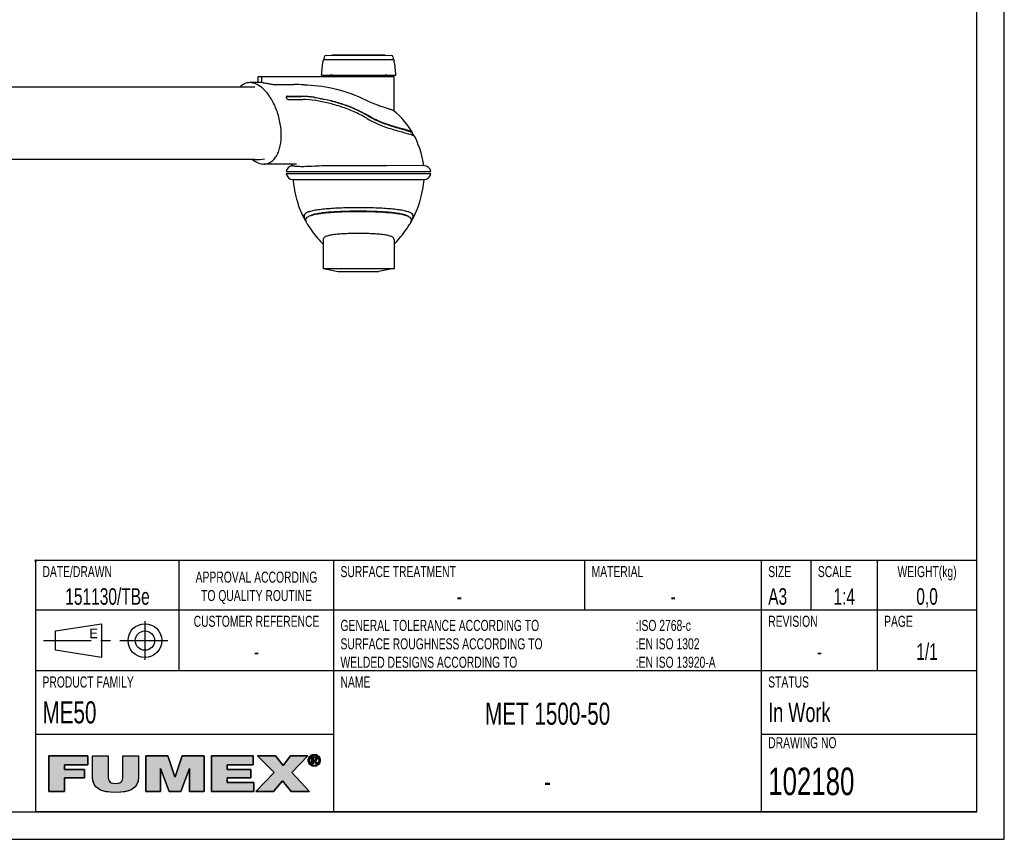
# Model space of a CAD drawing. Extents: x 0 to 420, y 0 to 297.
# Tile 6 of 7: x 242 to 420, y 0 to 148. Entities that reach past the tile are written whole.
import ezdxf

# ---------------------------------------------------------------- set-up
doc = ezdxf.new("R2010")
doc.units = 0
doc.header["$LTSCALE"] = 23.1
doc.linetypes.add('CENTER', pattern=[0.6, 0.375, -0.075, 0.075, -0.075])
doc.layers.get('0').update_dxf_attribs({"linetype": 'CONTINUOUS'})
for name, color, linetype in [('102162_DXF_CONTINUOUS_LINE', 7, 'CONTINUOUS'), ('102180_DXF_CONTINUOUS_LINE', 7, 'CONTINUOUS'), ('102180_DXF_FORMAT', 7, 'CONTINUOUS'), ('102200_DXF_CONTINUOUS_LINE', 7, 'CONTINUOUS'), ('105-5481_DXF_CONTINUOUS_LI', 7, 'CONTINUOUS')]:
    doc.layers.add(name, color=color, linetype=linetype)
doc.styles.get("Standard").update_dxf_attribs({"font": 'txt', "width": 0.7})
doc.styles.add('TEXTSTYLE_2', font='txt', dxfattribs={"width": 0.7})
doc.styles.add('TEXTSTYLE_3', font='txt')

# ---------------------------------------------------------------- blocks, each defined once
blk = doc.blocks.new('FUMEX_LOGO_BL1', base_point=(271.47, 11.94))
at = {"layer": '102180_DXF_FORMAT', "linetype": 'CONTINUOUS'}
for points in [[(249.69, 8.65), (246.89, 8.65), (246.89, 15.14), (253.91, 15.14), (253.91, 13.48), (249.69, 13.48), (249.69, 12.67), (253.32, 12.67), (253.32, 11.12), (249.69, 11.12)], [(263.1, 15.14), (263.1, 11.16), (263.06, 10.66), (262.95, 10.23), (262.77, 9.85), (262.52, 9.52), (262.19, 9.24), (261.79, 8.99), (261.28, 8.79), (260.65, 8.63), (259.88, 8.53), (258.96, 8.5), (258.04, 8.53), (257.27, 8.63), (256.64, 8.79), (256.13, 8.99), (255.72, 9.24), (255.39, 9.53), (255.14, 9.86), (254.96, 10.23), (254.85, 10.66), (254.81, 11.16), (254.81, 15.14), (257.61, 15.14), (257.61, 11.61), (257.62, 11.18), (257.68, 10.85), (257.79, 10.6), (257.96, 10.4), (258.19, 10.25), (258.53, 10.15), (258.97, 10.11), (259.41, 10.15), (259.73, 10.25), (259.97, 10.4), (260.13, 10.6), (260.23, 10.86), (260.29, 11.19), (260.3, 11.61), (260.3, 15.14)], [(267.08, 8.65), (264.43, 8.65), (264.43, 15.14), (268.41, 15.14), (269.71, 11.32), (269.74, 11.32), (271.04, 15.14), (275.02, 15.14), (275.02, 8.65), (272.37, 8.65), (272.37, 12.82), (272.35, 12.82), (270.77, 8.65), (268.68, 8.65), (267.1, 12.82), (267.08, 12.82)], [(284.04, 8.65), (276.37, 8.65), (276.37, 15.14), (283.9, 15.14), (283.9, 13.48), (279.17, 13.48), (279.17, 12.67), (283.46, 12.67), (283.46, 11.12), (279.17, 11.12), (279.17, 10.31), (284.04, 10.31)], [(287.6, 8.65), (284.39, 8.65), (287.68, 12.11), (284.68, 15.14), (287.97, 15.14), (289.34, 13.38), (290.69, 15.14), (293.8, 15.14), (290.89, 12.09), (294.13, 8.65), (290.76, 8.65), (289.2, 10.59)], [(294.32, 14.93), (294.24, 14.82), (294.17, 14.71), (294.13, 14.58), (294.1, 14.45), (294.09, 14.31), (293.88, 14.15), (293.87, 14.31), (293.88, 14.48), (293.92, 14.63), (293.98, 14.78), (294.06, 14.92), (294.36, 14.97)], [(294.1, 14.17), (294.13, 14.04), (294.17, 13.91), (294.24, 13.8), (294.32, 13.7), (294.16, 13.58), (294.06, 13.71), (293.98, 13.84), (293.92, 13.99), (293.88, 14.15), (294.09, 14.31)], [(294.47, 15.06), (294.36, 14.97), (294.06, 14.92), (294.16, 15.04), (294.58, 15.12)], [(294.7, 15.17), (294.58, 15.12), (294.16, 15.04), (294.27, 15.15), (294.83, 15.2)], [(294.96, 15.21), (294.83, 15.2), (294.27, 15.15), (294.34, 15.2), (295.44, 15.28), (295.58, 15.2), (295.65, 15.15), (295.76, 15.04), (295.86, 14.92), (295.94, 14.78), (296, 14.63), (296.04, 14.48), (296.05, 14.31), (296.04, 14.15), (296, 13.99), (295.94, 13.84), (295.86, 13.71), (295.76, 13.58), (295.65, 13.47), (295.58, 13.42), (295.44, 13.34), (295.29, 13.28), (295.13, 13.25), (294.8, 13.25), (294.64, 13.28), (294.48, 13.34), (294.41, 13.38), (294.96, 13.42), (295.1, 13.43), (295.22, 13.45), (295.35, 13.5), (295.46, 13.57), (295.56, 13.65), (295.6, 13.7), (295.68, 13.8), (295.75, 13.91), (295.79, 14.04), (295.82, 14.17), (295.83, 14.31), (295.82, 14.45), (295.79, 14.58), (295.75, 14.71), (295.68, 14.82), (295.6, 14.93), (295.56, 14.97), (295.46, 15.05), (295.34, 15.12), (295.22, 15.17), (295.1, 15.2)], [(294.96, 15.39), (295.13, 15.37), (295.29, 15.34), (295.44, 15.28), (294.34, 15.2), (294.48, 15.28), (294.64, 15.34), (294.8, 15.37)], [(294.74, 14.77), (294.55, 13.69), (294.55, 14.93), (295.02, 14.93), (295.02, 14.93), (295.13, 14.92), (295.21, 14.91), (295.28, 14.89), (295.33, 14.86), (295.38, 14.82), (295.4, 14.8), (295.41, 14.77), (295.44, 14.72), (295.45, 14.66), (295.46, 14.58), (295.45, 14.5), (295.43, 14.44), (295.41, 14.39), (295.09, 14.39), (295.13, 14.4), (295.16, 14.41), (295.19, 14.43), (295.21, 14.44), (295.23, 14.46), (295.24, 14.49), (295.25, 14.52), (295.26, 14.55), (295.26, 14.59), (295.26, 14.62), (295.25, 14.65), (295.24, 14.68), (295.23, 14.7), (295.21, 14.72), (295.18, 14.73), (295.15, 14.75), (295.12, 14.76), (295.08, 14.77), (295.03, 14.77), (294.99, 14.77), (294.86, 14.77)], [(294.96, 14.39), (294.98, 14.39), (295.04, 14.39), (295.09, 14.39), (295.41, 14.39), (294.74, 14.23), (294.74, 13.69), (294.55, 13.69), (294.74, 14.77), (294.74, 14.58), (294.74, 14.39), (294.85, 14.39)], [(295.14, 14.24), (295.49, 13.69), (295.28, 13.69), (294.95, 14.23), (294.74, 14.23), (295.41, 14.39), (295.37, 14.34), (295.33, 14.3), (295.27, 14.27), (295.21, 14.25)], [(294.36, 13.65), (294.46, 13.57), (294.27, 13.47), (294.16, 13.58), (294.32, 13.7)], [(294.58, 13.5), (294.7, 13.45), (294.41, 13.38), (294.27, 13.47), (294.46, 13.57)]]:
    blk.add_hatch(color=7, dxfattribs=at).paths.add_polyline_path(points)
at = {"layer": '102180_DXF_FORMAT', "color": 7, "linetype": 'CONTINUOUS'}
for p, q in [((253.91, 15.14), (246.89, 15.14)), ((246.89, 15.14), (246.89, 8.65)), ((253.91, 15.14), (246.89, 15.14)), ((246.89, 15.14), (246.89, 8.65)), ((253.91, 13.48), (253.91, 15.14)), ((253.91, 13.48), (253.91, 15.14)), ((268.41, 15.14), (264.43, 15.14)), ((264.43, 15.14), (264.43, 8.65)), ((268.41, 15.14), (264.43, 15.14)), ((264.43, 15.14), (264.43, 8.65)), ((269.71, 11.32), (268.41, 15.14)), ((269.71, 11.32), (268.41, 15.14)), ((271.04, 15.14), (269.74, 11.32)), ((271.04, 15.14), (269.74, 11.32)), ((275.02, 15.14), (271.04, 15.14)), ((275.02, 15.14), (271.04, 15.14)), ((275.02, 8.65), (275.02, 15.14)), ((275.02, 8.65), (275.02, 15.14)), ((283.9, 15.14), (276.37, 15.14)), ((276.37, 15.14), (276.37, 8.65)), ((283.9, 15.14), (276.37, 15.14)), ((276.37, 15.14), (276.37, 8.65)), ((283.9, 13.48), (283.9, 15.14)), ((283.9, 13.48), (283.9, 15.14)), ((287.97, 15.14), (284.68, 15.14)), ((284.68, 15.14), (287.68, 12.11)), ((287.97, 15.14), (284.68, 15.14)), ((284.68, 15.14), (287.68, 12.11)), ((289.34, 13.38), (287.97, 15.14)), ((289.34, 13.38), (287.97, 15.14)), ((290.69, 15.14), (289.34, 13.38)), ((290.69, 15.14), (289.34, 13.38)), ((293.8, 15.14), (290.69, 15.14)), ((293.8, 15.14), (290.69, 15.14)), ((290.89, 12.09), (293.8, 15.14)), ((290.89, 12.09), (293.8, 15.14)), ((249.69, 12.67), (249.69, 13.48)), ((249.69, 13.48), (253.91, 13.48)), ((249.69, 12.67), (249.69, 13.48)), ((249.69, 13.48), (253.91, 13.48)), ((253.32, 12.67), (249.69, 12.67)), ((253.32, 12.67), (249.69, 12.67)), ((253.32, 11.12), (253.32, 12.67)), ((253.32, 11.12), (253.32, 12.67)), ((267.08, 8.65), (267.08, 12.82)), ((267.08, 12.82), (267.1, 12.82)), ((267.08, 8.65), (267.08, 12.82)), ((267.08, 12.82), (267.1, 12.82)), ((267.1, 12.82), (268.68, 8.65)), ((267.1, 12.82), (268.68, 8.65)), ((270.77, 8.65), (272.35, 12.82)), ((270.77, 8.65), (272.35, 12.82)), ((272.35, 12.82), (272.37, 12.82)), ((272.35, 12.82), (272.37, 12.82)), ((272.37, 12.82), (272.37, 8.65)), ((272.37, 12.82), (272.37, 8.65)), ((279.17, 12.67), (279.17, 13.48)), ((279.17, 13.48), (283.9, 13.48)), ((279.17, 12.67), (279.17, 13.48)), ((279.17, 13.48), (283.9, 13.48)), ((283.46, 12.67), (279.17, 12.67)), ((283.46, 12.67), (279.17, 12.67)), ((283.46, 11.12), (283.46, 12.67)), ((283.46, 11.12), (283.46, 12.67)), ((249.69, 8.65), (249.69, 11.12)), ((249.69, 11.12), (253.32, 11.12)), ((249.69, 8.65), (249.69, 11.12)), ((249.69, 11.12), (253.32, 11.12)), ((269.74, 11.32), (269.71, 11.32)), ((269.74, 11.32), (269.71, 11.32)), ((279.17, 10.31), (279.17, 11.12)), ((279.17, 11.12), (283.46, 11.12)), ((279.17, 10.31), (279.17, 11.12)), ((279.17, 11.12), (283.46, 11.12)), ((287.68, 12.11), (284.39, 8.65)), ((287.68, 12.11), (284.39, 8.65)), ((294.13, 8.65), (290.89, 12.09)), ((294.13, 8.65), (290.89, 12.09)), ((284.04, 10.31), (279.17, 10.31)), ((284.04, 10.31), (279.17, 10.31)), ((284.04, 8.65), (284.04, 10.31)), ((284.04, 8.65), (284.04, 10.31)), ((287.6, 8.65), (289.2, 10.59)), ((287.6, 8.65), (289.2, 10.59)), ((289.2, 10.59), (290.76, 8.65)), ((289.2, 10.59), (290.76, 8.65)), ((246.89, 8.65), (249.69, 8.65)), ((246.89, 8.65), (249.69, 8.65)), ((264.43, 8.65), (267.08, 8.65)), ((264.43, 8.65), (267.08, 8.65)), ((268.68, 8.65), (270.77, 8.65)), ((268.68, 8.65), (270.77, 8.65)), ((272.37, 8.65), (275.02, 8.65)), ((272.37, 8.65), (275.02, 8.65)), ((276.37, 8.65), (284.04, 8.65)), ((276.37, 8.65), (284.04, 8.65)), ((284.39, 8.65), (287.6, 8.65)), ((284.39, 8.65), (287.6, 8.65)), ((290.76, 8.65), (294.13, 8.65)), ((290.76, 8.65), (294.13, 8.65))]:
    blk.add_line(p, q, dxfattribs=at)
for points in [[(249.69, 8.65), (246.89, 8.65), (246.89, 15.14), (253.91, 15.14), (253.91, 13.48), (249.69, 13.48), (249.69, 12.67), (253.32, 12.67), (253.32, 11.12), (249.69, 11.12), (249.69, 8.65)], [(263.1, 15.14), (263.1, 11.16), (263.06, 10.66), (262.95, 10.23), (262.77, 9.85), (262.52, 9.52), (262.19, 9.24), (261.79, 8.99), (261.28, 8.79), (260.65, 8.63), (259.88, 8.53), (258.96, 8.5), (258.04, 8.53), (257.27, 8.63), (256.64, 8.79), (256.13, 8.99), (255.72, 9.24), (255.39, 9.53), (255.14, 9.86), (254.96, 10.23), (254.85, 10.66), (254.81, 11.16), (254.81, 15.14), (257.61, 15.14), (257.61, 11.61), (257.62, 11.18), (257.68, 10.85), (257.79, 10.6), (257.96, 10.4), (258.19, 10.25), (258.53, 10.15), (258.97, 10.11), (259.41, 10.15), (259.73, 10.25), (259.97, 10.4), (260.13, 10.6), (260.23, 10.86), (260.29, 11.19), (260.3, 11.61), (260.3, 15.14), (263.1, 15.14)], [(267.08, 8.65), (264.43, 8.65), (264.43, 15.14), (268.41, 15.14), (269.71, 11.32), (269.74, 11.32), (271.04, 15.14), (275.02, 15.14), (275.02, 8.65), (272.37, 8.65), (272.37, 12.82), (272.35, 12.82), (270.77, 8.65), (268.68, 8.65), (267.1, 12.82), (267.08, 12.82), (267.08, 8.65)], [(284.04, 8.65), (276.37, 8.65), (276.37, 15.14), (283.9, 15.14), (283.9, 13.48), (279.17, 13.48), (279.17, 12.67), (283.46, 12.67), (283.46, 11.12), (279.17, 11.12), (279.17, 10.31), (284.04, 10.31), (284.04, 8.65)], [(287.6, 8.65), (284.39, 8.65), (287.68, 12.11), (284.68, 15.14), (287.97, 15.14), (289.34, 13.38), (290.69, 15.14), (293.8, 15.14), (290.89, 12.09), (294.13, 8.65), (290.76, 8.65), (289.2, 10.59), (287.6, 8.65)], [(294.32, 14.93), (294.24, 14.82), (294.17, 14.71), (294.13, 14.58), (294.1, 14.45), (294.09, 14.31), (293.88, 14.15), (293.87, 14.31), (293.88, 14.48), (293.92, 14.63), (293.98, 14.78), (294.06, 14.92), (294.36, 14.97), (294.32, 14.93)], [(294.1, 14.17), (294.13, 14.04), (294.17, 13.91), (294.24, 13.8), (294.32, 13.7), (294.16, 13.58), (294.06, 13.71), (293.98, 13.84), (293.92, 13.99), (293.88, 14.15), (294.09, 14.31), (294.1, 14.17)], [(294.47, 15.06), (294.36, 14.97), (294.06, 14.92), (294.16, 15.04), (294.58, 15.12), (294.47, 15.06)], [(294.7, 15.17), (294.58, 15.12), (294.16, 15.04), (294.27, 15.15), (294.83, 15.2), (294.7, 15.17)], [(294.96, 15.21), (294.83, 15.2), (294.27, 15.15), (294.34, 15.2), (295.44, 15.28), (295.58, 15.2), (295.65, 15.15), (295.76, 15.04), (295.86, 14.92), (295.94, 14.78), (296, 14.63), (296.04, 14.48), (296.05, 14.31), (296.04, 14.15), (296, 13.99), (295.94, 13.84), (295.86, 13.71), (295.76, 13.58), (295.65, 13.47), (295.58, 13.42), (295.44, 13.34), (295.29, 13.28), (295.13, 13.25), (294.8, 13.25), (294.64, 13.28), (294.48, 13.34), (294.41, 13.38), (294.96, 13.42), (295.1, 13.43), (295.22, 13.45), (295.35, 13.5), (295.46, 13.57), (295.56, 13.65), (295.6, 13.7), (295.68, 13.8), (295.75, 13.91), (295.79, 14.04), (295.82, 14.17), (295.83, 14.31), (295.82, 14.45), (295.79, 14.58), (295.75, 14.71), (295.68, 14.82), (295.6, 14.93), (295.56, 14.97), (295.46, 15.05), (295.34, 15.12), (295.22, 15.17), (295.1, 15.2), (294.96, 15.21)], [(294.96, 15.39), (295.13, 15.37), (295.29, 15.34), (295.44, 15.28), (294.34, 15.2), (294.48, 15.28), (294.64, 15.34), (294.8, 15.37), (294.96, 15.39)], [(294.74, 14.77), (294.55, 13.69), (294.55, 14.93), (295.02, 14.93), (295.02, 14.93), (295.13, 14.92), (295.21, 14.91), (295.28, 14.89), (295.33, 14.86), (295.38, 14.82), (295.4, 14.8), (295.41, 14.77), (295.44, 14.72), (295.45, 14.66), (295.46, 14.58), (295.45, 14.5), (295.43, 14.44), (295.41, 14.39), (295.09, 14.39), (295.13, 14.4), (295.16, 14.41), (295.19, 14.43), (295.21, 14.44), (295.23, 14.46), (295.24, 14.49), (295.25, 14.52), (295.26, 14.55), (295.26, 14.59), (295.26, 14.62), (295.25, 14.65), (295.24, 14.68), (295.23, 14.7), (295.21, 14.72), (295.18, 14.73), (295.15, 14.75), (295.12, 14.76), (295.08, 14.77), (295.03, 14.77), (294.99, 14.77), (294.86, 14.77), (294.74, 14.77)], [(294.96, 14.39), (294.98, 14.39), (295.04, 14.39), (295.09, 14.39), (295.41, 14.39), (294.74, 14.23), (294.74, 13.69), (294.55, 13.69), (294.74, 14.77), (294.74, 14.58), (294.74, 14.39), (294.85, 14.39), (294.96, 14.39)], [(295.14, 14.24), (295.49, 13.69), (295.28, 13.69), (294.95, 14.23), (294.74, 14.23), (295.41, 14.39), (295.37, 14.34), (295.33, 14.3), (295.27, 14.27), (295.21, 14.25), (295.14, 14.24)], [(294.36, 13.65), (294.46, 13.57), (294.27, 13.47), (294.16, 13.58), (294.32, 13.7), (294.36, 13.65)], [(294.58, 13.5), (294.7, 13.45), (294.41, 13.38), (294.27, 13.47), (294.46, 13.57), (294.58, 13.5)]]:
    blk.add_lwpolyline(points, dxfattribs=at)
for points, knots in [([(263.1, 15.14), (263.1, 15.14), (260.3, 15.14), (260.3, 15.14), (260.3, 15.14), (260.3, 11.61), (260.3, 11.61), (260.3, 10.94), (260.3, 10.11), (258.97, 10.11), (257.61, 10.11), (257.61, 10.94), (257.61, 11.61), (257.61, 11.61), (257.61, 15.14), (257.61, 15.14), (257.61, 15.14), (254.81, 15.14), (254.81, 15.14), (254.81, 15.14), (254.81, 11.16), (254.81, 11.16), (254.81, 9.36), (256.19, 8.5), (258.96, 8.5), (261.74, 8.5), (263.1, 9.36), (263.1, 11.16), (263.1, 11.16), (263.1, 15.14), (263.1, 15.14)], [0, 0, 0, 0, 1, 1, 1, 2, 2, 2, 3, 3, 3, 4, 4, 4, 5, 5, 5, 6, 6, 6, 7, 7, 7, 8, 8, 8, 9, 9, 9, 10, 10, 10, 10]), ([(263.1, 15.14), (263.1, 15.14), (260.3, 15.14), (260.3, 15.14), (260.3, 15.14), (260.3, 11.61), (260.3, 11.61), (260.3, 10.94), (260.3, 10.11), (258.97, 10.11), (257.61, 10.11), (257.61, 10.94), (257.61, 11.61), (257.61, 11.61), (257.61, 15.14), (257.61, 15.14), (257.61, 15.14), (254.81, 15.14), (254.81, 15.14), (254.81, 15.14), (254.81, 11.16), (254.81, 11.16), (254.81, 9.36), (256.19, 8.5), (258.96, 8.5), (261.74, 8.5), (263.1, 9.36), (263.1, 11.16), (263.1, 11.16), (263.1, 15.14), (263.1, 15.14)], [0, 0, 0, 0, 1, 1, 1, 2, 2, 2, 3, 3, 3, 4, 4, 4, 5, 5, 5, 6, 6, 6, 7, 7, 7, 8, 8, 8, 9, 9, 9, 10, 10, 10, 10]), ([(294.96, 13.24), (295.55, 13.24), (296.05, 13.69), (296.05, 14.31), (296.05, 14.93), (295.55, 15.39), (294.96, 15.39), (294.37, 15.39), (293.87, 14.93), (293.87, 14.31), (293.87, 13.69), (294.37, 13.24), (294.96, 13.24)], [0, 0, 0, 0, 1, 1, 1, 2, 2, 2, 3, 3, 3, 4, 4, 4, 4]), ([(294.96, 13.24), (295.55, 13.24), (296.05, 13.69), (296.05, 14.31), (296.05, 14.93), (295.55, 15.39), (294.96, 15.39), (294.37, 15.39), (293.87, 14.93), (293.87, 14.31), (293.87, 13.69), (294.37, 13.24), (294.96, 13.24)], [0, 0, 0, 0, 1, 1, 1, 2, 2, 2, 3, 3, 3, 4, 4, 4, 4]), ([(294.09, 14.31), (294.09, 14.82), (294.47, 15.21), (294.96, 15.21), (295.45, 15.21), (295.83, 14.82), (295.83, 14.31), (295.83, 13.8), (295.45, 13.42), (294.96, 13.42), (294.47, 13.42), (294.09, 13.8), (294.09, 14.31)], [0, 0, 0, 0, 1, 1, 1, 2, 2, 2, 3, 3, 3, 4, 4, 4, 4]), ([(294.09, 14.31), (294.09, 14.82), (294.47, 15.21), (294.96, 15.21), (295.45, 15.21), (295.83, 14.82), (295.83, 14.31), (295.83, 13.8), (295.45, 13.42), (294.96, 13.42), (294.47, 13.42), (294.09, 13.8), (294.09, 14.31)], [0, 0, 0, 0, 1, 1, 1, 2, 2, 2, 3, 3, 3, 4, 4, 4, 4]), ([(294.74, 14.23), (294.74, 14.23), (294.95, 14.23), (294.95, 14.23), (294.95, 14.23), (295.28, 13.69), (295.28, 13.69), (295.28, 13.69), (295.49, 13.69), (295.49, 13.69), (295.49, 13.69), (295.14, 14.24), (295.14, 14.24), (295.32, 14.26), (295.46, 14.36), (295.46, 14.58), (295.46, 14.82), (295.31, 14.93), (295.02, 14.93), (295.02, 14.93), (294.55, 14.93), (294.55, 14.93), (294.55, 14.93), (294.55, 13.69), (294.55, 13.69), (294.55, 13.69), (294.74, 13.69), (294.74, 13.69), (294.74, 13.69), (294.74, 14.23), (294.74, 14.23)], [0, 0, 0, 0, 1, 1, 1, 2, 2, 2, 3, 3, 3, 4, 4, 4, 5, 5, 5, 6, 6, 6, 7, 7, 7, 8, 8, 8, 9, 9, 9, 10, 10, 10, 10]), ([(294.74, 14.23), (294.74, 14.23), (294.95, 14.23), (294.95, 14.23), (294.95, 14.23), (295.28, 13.69), (295.28, 13.69), (295.28, 13.69), (295.49, 13.69), (295.49, 13.69), (295.49, 13.69), (295.14, 14.24), (295.14, 14.24), (295.32, 14.26), (295.46, 14.36), (295.46, 14.58), (295.46, 14.82), (295.31, 14.93), (295.02, 14.93), (295.02, 14.93), (294.55, 14.93), (294.55, 14.93), (294.55, 14.93), (294.55, 13.69), (294.55, 13.69), (294.55, 13.69), (294.74, 13.69), (294.74, 13.69), (294.74, 13.69), (294.74, 14.23), (294.74, 14.23)], [0, 0, 0, 0, 1, 1, 1, 2, 2, 2, 3, 3, 3, 4, 4, 4, 5, 5, 5, 6, 6, 6, 7, 7, 7, 8, 8, 8, 9, 9, 9, 10, 10, 10, 10]), ([(294.74, 14.39), (294.74, 14.39), (294.74, 14.77), (294.74, 14.77), (294.74, 14.77), (294.99, 14.77), (294.99, 14.77), (295.12, 14.77), (295.26, 14.74), (295.26, 14.59), (295.26, 14.4), (295.12, 14.39), (294.96, 14.39), (294.96, 14.39), (294.74, 14.39), (294.74, 14.39)], [0, 0, 0, 0, 1, 1, 1, 2, 2, 2, 3, 3, 3, 4, 4, 4, 5, 5, 5, 5]), ([(294.74, 14.39), (294.74, 14.39), (294.74, 14.77), (294.74, 14.77), (294.74, 14.77), (294.99, 14.77), (294.99, 14.77), (295.12, 14.77), (295.26, 14.74), (295.26, 14.59), (295.26, 14.4), (295.12, 14.39), (294.96, 14.39), (294.96, 14.39), (294.74, 14.39), (294.74, 14.39)], [0, 0, 0, 0, 1, 1, 1, 2, 2, 2, 3, 3, 3, 4, 4, 4, 5, 5, 5, 5])]:
    blk.add_open_spline(points, degree=3, knots=knots, dxfattribs=at)
for points in [[(294.96, 13.42), (294.41, 13.38), (294.83, 13.43), (294.7, 13.45)], [(294.96, 13.24), (294.8, 13.25), (295.13, 13.25)]]:
    blk.add_solid(points, dxfattribs=at)
blk = doc.blocks.new('SYMBOL_0_BL2', base_point=(257.5, 36))
at = {"layer": '102180_DXF_CONTINUOUS_LINE', "color": 7, "linetype": 'CENTER'}
for p, q in [((264.28, 39.5), (264.28, 32.5)), ((245.9, 36), (269.09, 36))]:
    blk.add_line(p, q, dxfattribs=at)
at = {"layer": '102180_DXF_CONTINUOUS_LINE', "color": 7, "linetype": 'CONTINUOUS'}
for p, q in [((248.09, 37.75), (256.4, 39.06)), ((248.09, 34.25), (248.09, 37.75)), ((256.4, 39.06), (256.4, 32.94)), ((256.4, 32.94), (248.09, 34.25))]:
    blk.add_line(p, q, dxfattribs=at)
for radius in [3.06, 1.75]:
    blk.add_circle((264.28, 36), radius, dxfattribs=at)

msp = doc.modelspace()

# ---------------------------------------------------------------- linework, layer by layer
at = {"layer": '102162_DXF_CONTINUOUS_LINE', "color": 7, "linetype": 'CONTINUOUS'}
for p, q in [((284.22, 136.29), (232.33, 136.29)), ((284.22, 123.14), (230.04, 123.14))]:
    msp.add_line(p, q, dxfattribs=at)
msp.add_arc((284.22, 133.69), 10.55, 270.0039, 279.3933, dxfattribs=at)
at = {"layer": '102180_DXF_FORMAT', "color": 7, "linetype": 'CONTINUOUS'}
for p, q in [((420, 0), (420, 297)), ((415, 5), (415, 292)), ((244.65, 50.34), (244.34, 50.65)), ((244.65, 50.65), (244.34, 50.34)), ((415, 50.5), (244.5, 50.5)), ((244.5, 5), (244.5, 50.5)), ((270.5, 30.5), (270.5, 50.5)), ((298.5, 5), (298.5, 50.5)), ((344, 41.5), (344, 50.5)), ((376, 5), (376, 50.5)), ((385, 41.5), (385, 50.5)), ((397, 30.5), (397, 50.5)), ((415, 5), (415, 50.5)), ((415, 41.5), (244.5, 41.5)), ((415, 30.5), (244.5, 30.5)), ((298.5, 19), (244.5, 19)), ((415, 19), (376, 19)), ((25, 5), (415, 5)), ((415, 5), (244.5, 5)), ((0, 0), (420, 0))]:
    msp.add_line(p, q, dxfattribs=at)
at = {"layer": '102200_DXF_CONTINUOUS_LINE', "color": 7, "linetype": 'CONTINUOUS'}
for p, q in [((284.79, 138.22), (309.43, 138.22)), ((284.79, 137.09), (284.79, 138.22)), ((285.38, 138.22), (285.38, 137.09)), ((309.43, 131.97), (309.43, 138.22)), ((285.38, 137.09), (283.28, 137.09)), ((288.12, 136.74), (291.28, 136.74)), ((290.05, 134.58), (292.57, 134.58)), ((290.08, 134.62), (292.6, 134.62)), ((290.35, 134.04), (292.87, 134.04)), ((295.18, 133.85), (295.16, 133.86)), ((312.98, 127.5), (312.69, 128.02)), ((291.73, 122.34), (285.85, 122.34)), ((314.82, 122.06), (308.03, 122.05)), ((314.84, 122.06), (314.82, 122.06)), ((314.89, 122.05), (314.84, 122.06)), ((314.84, 122.06), (314.84, 122.06)), ((289.89, 120.97), (316.09, 120.97)), ((289.89, 120.62), (316.09, 120.62)), ((291.1, 119.53), (291.11, 119.53)), ((291.11, 119.53), (291.12, 119.53)), ((291.12, 119.53), (302.99, 119.53)), ((302.99, 119.53), (314.87, 119.53)), ((314.89, 119.53), (314.87, 119.53)), ((293.35, 112.23), (293.46, 112.03)), ((293.76, 111.4), (294.01, 111)), ((312.52, 112.03), (312.64, 112.23)), ((296.56, 108.63), (296.56, 103.37)), ((309.43, 108.63), (309.43, 103.37)), ((309.43, 103.37), (296.56, 103.37)), ((296.93, 103.37), (299.29, 102.9)), ((299.29, 102.9), (306.69, 102.9)), ((309.06, 103.37), (306.69, 102.9))]:
    msp.add_line(p, q, dxfattribs=at)
for points in [[(312.75, 128.05), (312.54, 128.41), (312.16, 128.99), (311.76, 129.54), (311.33, 130.08), (310.87, 130.6), (310.39, 131.1), (309.87, 131.58), (309.4, 132)], [(314.84, 122.06), (314.72, 122.74), (314.53, 123.58), (314.32, 124.38), (314.08, 125.14), (313.82, 125.85), (313.53, 126.53), (313.22, 127.19), (313.12, 127.39)], [(290.81, 122.34), (290.83, 122.28), (290.86, 122.19), (290.88, 122.09), (290.89, 122.03)], [(291.11, 119.53), (291.13, 119.36), (291.22, 118.71), (291.31, 118.1), (291.41, 117.53), (291.51, 117), (291.62, 116.48), (291.75, 115.97), (291.9, 115.47), (292.06, 114.96), (292.25, 114.42), (292.48, 113.86), (292.71, 113.32), (292.96, 112.81), (293.24, 112.28)], [(312.75, 112.28), (313.02, 112.81), (313.27, 113.32), (313.51, 113.86), (313.73, 114.42), (313.93, 114.96), (314.09, 115.47), (314.23, 115.97), (314.36, 116.48), (314.48, 117), (314.58, 117.53), (314.68, 118.1), (314.77, 118.71), (314.85, 119.36), (314.87, 119.53)], [(294.01, 111), (294.27, 110.61), (294.53, 110.24), (294.79, 109.89), (295.06, 109.54), (295.32, 109.21), (295.58, 108.9), (295.84, 108.6), (296.09, 108.32), (296.33, 108.05), (296.56, 107.81)], [(309.43, 107.81), (309.66, 108.05), (309.9, 108.32), (310.15, 108.6), (310.41, 108.9), (310.67, 109.21), (310.93, 109.54), (311.19, 109.88), (311.46, 110.24), (311.72, 110.61)], [(311.72, 110.61), (311.98, 111), (312.23, 111.4)]]:
    msp.add_lwpolyline(points, dxfattribs=at)
for centre, radius, start, end in [((302.99, 113.96), 25, 101.0899, 104.0341), ((302.99, 113.96), 25, 75.9659, 78.9101), ((291.28, 80.54), 56.2, 88.171, 89.9978), ((292.56, 117.84), 16.75, 81.6327, 89.9671), ((292.59, 117.98), 16.64, 81.7661, 89.9649), ((292.86, 119.41), 14.63, 80.9552, 89.9525), ((292.15, 114.91), 19.75, 81.6175, 81.7799), ((292.13, 114.86), 19.24, 80.692, 80.8572), ((312.67, 128), 0.1, 30.3899, 34.1416), ((291.14, 120.79), 1.26, 101.4577, 172.0324), ((314.84, 120.79), 1.26, 7.9676, 88), ((291.14, 120.79), 1.26, 187.9676, 268), ((314.84, 120.79), 1.26, 272, 352.0324), ((294.34, 112.01), 1.69, 119.2054, 121.5232), ((311.65, 112.01), 1.69, 58.4781, 60.7893), ((296.11, 113.86), 3.27, 208.7343, 210.4569), ((296.66, 114.17), 3.91, 210.4303, 211.1612), ((296.18, 113.9), 3.29, 208.5616, 210.4357), ((297.01, 113.44), 3.84, 209.7283, 210.1721), ((297.79, 113.9), 4.75, 210.2361, 211.9), ((308.4, 113.78), 4.51, 328.0563, 329.8105), ((309, 113.43), 3.82, 329.8299, 330.3467), ((309.81, 113.9), 3.29, 329.5643, 331.4379), ((309.37, 114.15), 3.87, 328.9544, 329.5755), ((309.88, 113.86), 3.27, 329.5471, 331.266)]:
    msp.add_arc(centre, radius, start, end, dxfattribs=at)
msp.add_ellipse((285.38, 129.72), major_axis=(0, 7.38), ratio=0.595026, start_param=-0.073996, end_param=0.000076, dxfattribs=at)
for points, knots in [([(283.28, 137.09), (283.12, 137.09), (282.79, 137.06), (282.15, 136.85), (281.74, 136.54), (281.5, 136.29)], [0, 0, 0, 0, 0.245615, 0.489774, 1, 1, 1, 1]), ([(285.54, 136.13), (285.2, 136.42), (284.5, 136.89), (283.66, 137.09), (283.28, 137.09)], [0, 0, 0, 0, 0.538013, 1, 1, 1, 1]), ([(285.85, 122.34), (286.08, 122.34), (286.54, 122.41), (287.19, 122.73), (287.75, 123.24), (288.22, 123.92), (288.58, 124.74), (288.93, 126.06), (289.05, 127.94), (288.76, 130.27), (288.05, 132.56), (287, 134.57), (286.06, 135.69), (285.54, 136.13)], [0, 0, 0, 0, 0.042578, 0.085541, 0.131307, 0.18157, 0.237144, 0.298107, 0.433815, 0.581747, 0.732107, 0.874543, 1, 1, 1, 1]), ([(285.71, 137.07), (285.87, 137.05), (286.25, 136.99), (286.84, 136.88), (287.48, 136.78), (287.91, 136.74), (288.12, 136.74)], [0, 0, 0, 0, 0.206423, 0.46773, 0.745714, 1, 1, 1, 1]), ([(293.07, 136.71), (294.82, 136.66), (298.44, 136.24), (301.92, 135.09), (303.6, 134.26)], [0, 0, 0, 0, 0.482642, 1, 1, 1, 1]), ([(289.88, 134.48), (289.88, 134.43), (289.9, 134.32), (290.01, 134.18), (290.17, 134.07), (290.29, 134.04), (290.35, 134.04)], [0, 0, 0, 0, 0.21063, 0.471878, 0.749104, 1, 1, 1, 1]), ([(290.01, 134.58), (290, 134.58), (289.96, 134.57), (289.92, 134.55), (289.9, 134.53)], [0, 0, 0, 0, 0.271603, 1, 1, 1, 1]), ([(290.08, 134.62), (290.04, 134.62), (289.98, 134.62), (289.93, 134.58), (289.91, 134.55)], [0, 0, 0, 0, 0.54033, 1, 1, 1, 1]), ([(295, 134.4), (295.7, 134.3), (297.13, 134.04), (299.34, 133.46), (301.91, 132.58), (303.7, 131.71), (304.68, 131.11)], [0, 0, 0, 0, 0.207498, 0.422147, 0.665268, 1, 1, 1, 1]), ([(295.03, 134.44), (295.84, 134.33), (297.47, 134.01), (299.92, 133.33), (302.37, 132.42), (303.95, 131.61), (304.71, 131.14)], [0, 0, 0, 0, 0.237568, 0.485116, 0.740092, 1, 1, 1, 1]), ([(304.47, 130.63), (303.74, 131.08), (302.23, 131.85), (299.89, 132.73), (297.56, 133.4), (296, 133.72), (295.24, 133.84)], [0, 0, 0, 0, 0.260377, 0.515664, 0.763121, 1, 1, 1, 1]), ([(303.6, 134.26), (303.94, 134.1), (304.61, 133.78), (305.61, 133.36), (306.55, 133), (307.4, 132.7), (308.13, 132.47), (308.65, 132.3), (308.98, 132.19), (309.16, 132.12), (309.3, 132.06), (309.37, 132.02), (309.4, 132)], [0, 0, 0, 0, 0.181633, 0.356586, 0.5199, 0.666404, 0.791241, 0.890277, 0.929097, 0.960389, 0.984005, 1, 1, 1, 1]), ([(304.47, 130.63), (304.93, 130.34), (305.88, 129.83), (307.34, 129.23), (308.73, 128.77), (309.99, 128.4), (311.07, 128.1), (311.85, 127.89), (312.35, 127.74), (312.64, 127.64), (312.86, 127.56), (312.98, 127.5), (313.03, 127.47)], [0, 0, 0, 0, 0.179986, 0.353045, 0.51434, 0.659138, 0.783249, 0.883097, 0.923017, 0.955911, 0.981585, 1, 1, 1, 1]), ([(304.68, 131.11), (305.03, 130.9), (305.74, 130.5), (306.87, 129.98), (308.06, 129.53), (309.1, 129.2), (309.95, 128.95), (310.56, 128.77), (311.13, 128.61), (311.63, 128.46), (312.05, 128.33), (312.36, 128.22), (312.55, 128.13), (312.65, 128.07), (312.68, 128.03), (312.69, 128.02)], [0, 0, 0, 0, 0.14147, 0.284003, 0.43187, 0.585374, 0.662844, 0.738308, 0.808108, 0.869322, 0.919906, 0.958543, 0.984976, 0.993803, 1, 1, 1, 1]), ([(312.75, 128.06), (312.73, 128.09), (312.65, 128.14), (312.5, 128.22), (312.27, 128.31), (311.98, 128.41), (311.62, 128.52), (311.02, 128.69), (310.13, 128.94), (308.92, 129.3), (307.56, 129.75), (306.12, 130.35), (305.18, 130.86), (304.71, 131.14)], [0, 0, 0, 0, 0.012268, 0.032193, 0.060125, 0.096017, 0.139649, 0.190717, 0.313577, 0.460803, 0.627842, 0.809468, 1, 1, 1, 1]), ([(312.74, 127.98), (312.75, 127.99), (312.77, 128.01), (312.76, 128.03), (312.76, 128.05)], [0, 0, 0, 0, 0.528019, 1, 1, 1, 1]), ([(313.03, 127.47), (313.05, 127.46), (313.08, 127.44), (313.11, 127.41), (313.12, 127.39)], [0, 0, 0, 0, 0.586871, 1, 1, 1, 1]), ([(283.8, 123.14), (284.11, 122.9), (284.75, 122.51), (285.5, 122.34), (285.85, 122.34)], [0, 0, 0, 0, 0.533877, 1, 1, 1, 1]), ([(292.74, 121.86), (292.59, 121.86), (292.31, 121.87), (291.92, 121.89), (291.61, 121.92), (291.35, 121.95), (291.18, 121.97), (291.07, 121.99), (291.01, 122), (290.96, 122.01), (290.93, 122.01), (290.91, 122.02), (290.89, 122.02), (290.89, 122.03)], [0, 0, 0, 0, 0.246615, 0.45367, 0.623398, 0.758983, 0.863168, 0.904045, 0.937618, 0.963945, 0.983055, 0.994987, 1, 1, 1, 1]), ([(308.03, 122.05), (306.68, 122.05), (304.62, 122.05), (301.86, 122.05), (299.79, 122.04), (297.79, 122.02), (295.92, 121.99), (294.25, 121.91), (293.21, 121.86), (292.74, 121.86)], [0, 0, 0, 0, 0.265726, 0.404103, 0.540852, 0.672475, 0.795937, 0.907581, 1, 1, 1, 1]), ([(302.99, 114.42), (301.96, 114.42), (300.44, 114.4), (298.47, 114.31), (297.15, 114.21), (295.97, 114.09), (294.96, 113.94), (294.16, 113.75), (293.7, 113.58), (293.51, 113.48)], [0, 0, 0, 0, 0.32434, 0.476294, 0.616335, 0.741091, 0.847744, 0.934274, 1, 1, 1, 1]), ([(312.48, 113.48), (312.29, 113.58), (311.83, 113.75), (311.03, 113.94), (310.02, 114.09), (308.84, 114.21), (307.52, 114.31), (305.55, 114.4), (304.03, 114.42), (302.99, 114.42)], [0, 0, 0, 0, 0.06572, 0.152246, 0.258897, 0.383652, 0.523695, 0.675652, 1, 1, 1, 1]), ([(293.45, 113.44), (293.35, 113.38), (293.22, 113.28), (293.1, 113.1), (293.04, 112.91), (293.07, 112.61), (293.18, 112.4), (293.24, 112.28)], [0, 0, 0, 0, 0.258448, 0.368549, 0.474276, 0.703321, 1, 1, 1, 1]), ([(293.45, 113.44), (293.35, 113.38), (293.22, 113.26), (293.13, 113.06), (293.1, 112.87), (293.15, 112.61), (293.24, 112.42), (293.3, 112.32)], [0, 0, 0, 0, 0.280256, 0.394707, 0.503773, 0.732488, 1, 1, 1, 1]), ([(293.67, 111.54), (293.6, 111.67), (293.48, 111.91), (293.42, 112.23), (293.48, 112.44), (293.6, 112.63), (293.74, 112.74), (293.85, 112.81)], [0, 0, 0, 0, 0.307649, 0.539151, 0.643015, 0.749826, 1, 1, 1, 1]), ([(293.85, 112.81), (294.02, 112.91), (294.45, 113.08), (295.22, 113.27), (296.19, 113.43), (297.33, 113.55), (298.61, 113.65), (300.51, 113.74), (301.99, 113.76), (302.99, 113.76)], [0, 0, 0, 0, 0.064883, 0.150684, 0.256913, 0.381582, 0.521846, 0.674273, 1, 1, 1, 1]), ([(302.99, 113.8), (302, 113.8), (300.53, 113.77), (298.64, 113.68), (297.36, 113.59), (296.23, 113.46), (295.27, 113.31), (294.5, 113.12), (294.07, 112.95), (293.91, 112.84)], [0, 0, 0, 0, 0.325451, 0.477929, 0.618202, 0.742895, 0.849693, 0.936118, 1, 1, 1, 1]), ([(312.08, 112.84), (311.91, 112.95), (311.48, 113.12), (310.72, 113.31), (309.76, 113.46), (308.62, 113.59), (307.35, 113.68), (305.46, 113.77), (303.99, 113.8), (302.99, 113.8)], [0, 0, 0, 0, 0.063897, 0.150324, 0.257124, 0.381804, 0.522084, 0.674554, 1, 1, 1, 1]), ([(302.99, 113.76), (304, 113.76), (305.47, 113.74), (307.38, 113.65), (308.66, 113.55), (309.8, 113.43), (310.76, 113.27), (311.53, 113.08), (311.97, 112.91), (312.14, 112.81)], [0, 0, 0, 0, 0.325732, 0.47816, 0.618426, 0.743088, 0.849316, 0.935117, 1, 1, 1, 1]), ([(312.14, 112.81), (312.25, 112.74), (312.39, 112.63), (312.51, 112.44), (312.56, 112.23), (312.51, 111.91), (312.39, 111.67), (312.32, 111.54)], [0, 0, 0, 0, 0.250495, 0.357449, 0.4614, 0.692809, 1, 1, 1, 1]), ([(312.75, 112.28), (312.81, 112.4), (312.92, 112.61), (312.95, 112.91), (312.89, 113.1), (312.77, 113.28), (312.63, 113.38), (312.53, 113.44)], [0, 0, 0, 0, 0.29668, 0.525726, 0.631455, 0.741557, 1, 1, 1, 1]), ([(312.69, 112.32), (312.75, 112.42), (312.84, 112.61), (312.89, 112.87), (312.85, 113.06), (312.76, 113.26), (312.63, 113.38), (312.53, 113.44)], [0, 0, 0, 0, 0.267492, 0.49619, 0.605255, 0.719711, 1, 1, 1, 1]), ([(293.31, 112.15), (293.33, 112.13), (293.4, 112.01), (293.47, 111.9), (293.53, 111.82)], [0, 0, 0, 0, 0.233356, 1, 1, 1, 1]), ([(312.45, 111.82), (312.48, 111.85), (312.55, 111.96), (312.63, 112.08), (312.68, 112.16)], [0, 0, 0, 0, 0.267161, 1, 1, 1, 1]), ([(302.99, 109.77), (302.57, 109.77), (301.74, 109.76), (300.54, 109.72), (299.43, 109.66), (298.47, 109.56), (297.77, 109.44), (297.31, 109.31), (297.04, 109.21), (296.83, 109.1), (296.67, 108.96), (296.58, 108.8), (296.56, 108.69), (296.56, 108.63)], [0, 0, 0, 0, 0.186388, 0.365479, 0.53035, 0.674776, 0.793776, 0.842745, 0.884564, 0.919605, 0.948929, 0.974662, 1, 1, 1, 1]), ([(309.43, 108.63), (309.43, 108.69), (309.41, 108.8), (309.32, 108.96), (309.16, 109.1), (308.95, 109.21), (308.68, 109.31), (308.22, 109.44), (307.52, 109.56), (306.55, 109.66), (305.45, 109.72), (304.25, 109.76), (303.42, 109.77), (302.99, 109.77)], [0, 0, 0, 0, 0.025338, 0.05107, 0.080395, 0.115435, 0.157254, 0.206223, 0.325223, 0.469649, 0.63452, 0.813611, 1, 1, 1, 1])]:
    msp.add_open_spline(points, degree=3, knots=knots, dxfattribs=at)
for points in [[(289.91, 134.55), (289.89, 134.53), (289.88, 134.51), (289.88, 134.48)], [(290.05, 134.58), (290.04, 134.58), (290.02, 134.58), (290.01, 134.58)], [(312.72, 127.97), (312.73, 127.97), (312.73, 127.97), (312.74, 127.98)], [(312.76, 128.05), (312.76, 128.05), (312.76, 128.05), (312.75, 128.05)]]:
    msp.add_open_spline(points, degree=3, dxfattribs=at)
at = {"layer": '105-5481_DXF_CONTINUOUS_LI', "color": 7, "linetype": 'CONTINUOUS'}
for p, q in [((296.75, 141.72), (296.67, 141.27)), ((296.67, 141.27), (309.31, 141.27)), ((297.1, 142.02), (298.19, 142.09)), ((298.19, 142.12), (307.79, 142.12)), ((298.19, 142.09), (298.19, 142.12)), ((298.19, 142.09), (307.79, 142.09)), ((307.79, 142.09), (307.79, 142.12)), ((307.79, 142.09), (308.89, 142.02)), ((309.23, 141.72), (309.31, 141.27)), ((296.24, 138.47), (309.74, 138.47))]:
    msp.add_line(p, q, dxfattribs=at)
for centre, radius, start, end in [((321.33, 137.16), 25.12, 171.1852, 177.0149), ((296.88, 140.95), 0.375, 122.6728, 171.1852), ((297.12, 141.65), 0.375, 93.7727, 169.4941), ((308.87, 141.65), 0.375, 10.5059, 86.2273), ((309.11, 140.95), 0.375, 8.8148, 57.3272), ((284.65, 137.16), 25.12, 2.9851, 8.8148)]:
    msp.add_arc(centre, radius, start, end, dxfattribs=at)

# ---------------------------------------------------------------- block references
at = {"layer": '102180_DXF_CONTINUOUS_LINE', "color": 7, "linetype": 'CONTINUOUS'}
msp.add_blockref('SYMBOL_0_BL2', (257.5, 36), dxfattribs=at)
at = {"layer": '102180_DXF_FORMAT', "color": 2, "linetype": 'CONTINUOUS'}
msp.add_blockref('FUMEX_LOGO_BL1', (271.47, 11.94), dxfattribs=at)

# ---------------------------------------------------------------- texts
at = {"color": 7, "linetype": 'CONTINUOUS'}
for s, insert, char_height, width, attachment_point, style in [('DATE/DRAWN', (245.72, 49.5), 2, 14, 1, 'TEXTSTYLE_2'), ('APPROVAL ACCORDING\\PTO QUALITY ROUTINE', (284.5, 48.5), 2, 25.2, 2, 'TEXTSTYLE_2'), ('SURFACE TREATMENT', (299.72, 49.5), 2, 23.8, 1, 'TEXTSTYLE_2'), ('MATERIAL', (345.22, 49.5), 2, 11.2, 1, 'TEXTSTYLE_2'), ('SIZE ', (377.22, 49.5), 2, 7, 1, 'TEXTSTYLE_2'), ('SCALE', (386.22, 49.5), 2, 7, 1, 'TEXTSTYLE_2'), ('WEIGHT(kg)', (406, 49.5), 2, 14, 2, 'TEXTSTYLE_2'), ('CUSTOMER REFERENCE', (284.5, 40.5), 2, 25.2, 2, 'TEXTSTYLE_2'), ('REVISION', (377.22, 40.5), 2, 11.2, 1, 'TEXTSTYLE_2'), ('PAGE', (398.22, 40.5), 2, 5.6, 1, 'TEXTSTYLE_2'), ('E', (254.22, 38.19), 1.75, 1.75, 1, 'TEXTSTYLE_3')]:
    msp.add_mtext(s, dxfattribs=dict(at, insert=insert, char_height=char_height, width=width, attachment_point=attachment_point, style=style))
at = {"color": 7, "linetype": 'CONTINUOUS', "char_height": 3}
for s, insert, width, attachment_point in [('151130/TBe', (257.5, 45.5), 31.7143, 2), ('A3 ', (377.22, 45.5), 10.6071, 1), ('1:4', (391, 45.5), 7.7143, 2), ('0,0', (406, 45.5), 9.6429, 2), ('-', (321.25, 45.5), 3.2143, 2), ('-', (360, 45.5), 3.2143, 2)]:
    msp.add_mtext(s, dxfattribs=dict(at, insert=insert, width=width, attachment_point=attachment_point))
at = {"layer": '102180_DXF_FORMAT', "color": 7, "linetype": 'CONTINUOUS', "char_height": 2, "attachment_point": 1, "style": 'TEXTSTYLE_2'}
for s, insert, width in [('GENERAL TOLERANCE ACCORDING TO\\PSURFACE ROUGHNESS ACCORDING TO\\PWELDED DESIGNS ACCORDING TO\\P ', (299.72, 39.75), 42), (':ISO 2768-c\\P:EN ISO 1302\\P:EN ISO 13920-A ', (353.22, 39.75), 22.4), ('PRODUCT FAMILY', (245.72, 29.5), 19.6), ('NAME ', (299.72, 29.5), 7), ('STATUS ', (377.22, 29.5), 9.8), ('DRAWING NO', (377.22, 18.5), 14)]:
    msp.add_mtext(s, dxfattribs=dict(at, insert=insert, width=width))
at = {"layer": '102180_DXF_FORMAT', "color": 7, "linetype": 'CONTINUOUS'}
for s, insert, char_height, width, attachment_point in [('1/1', (406, 35.5), 3, 8.5714, 2), ('-', (284.5, 35.5), 3, 3.2143, 2), ('- ', (386.5, 35.5), 3, 6.75, 2), ('ME50', (245.72, 25), 4, 18.4286, 1), ('In Work  ', (377.22, 24.75), 3.5, 37.5, 1), ('MET 1500-50', (337.25, 24.75), 4, 49.7143, 2), ('102180', (377.22, 13), 5, 32.1429, 1), ('-', (337.25, 12.5), 4, 4.2857, 2)]:
    msp.add_mtext(s, dxfattribs=dict(at, insert=insert, char_height=char_height, width=width, attachment_point=attachment_point))

doc.saveas('drawing.dxf')
